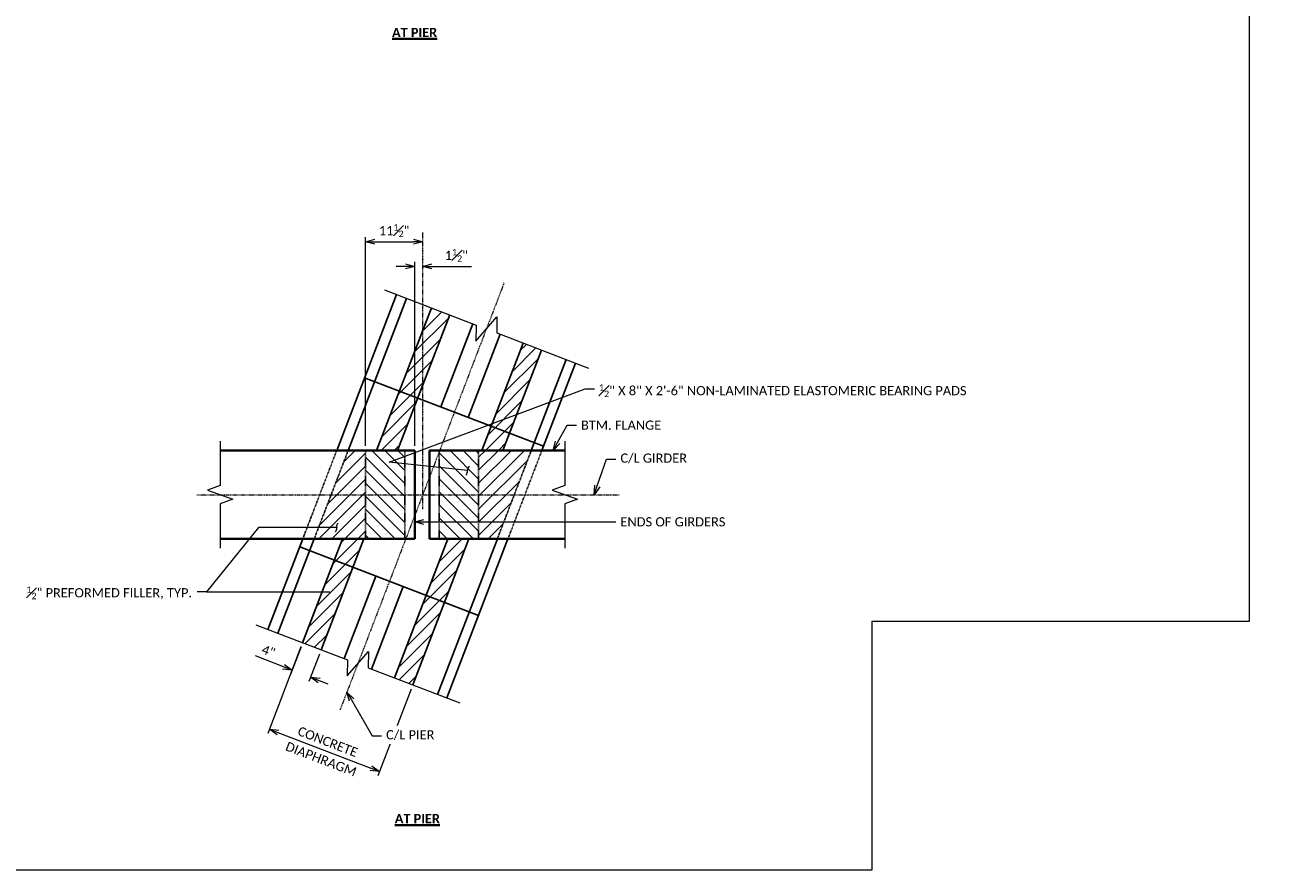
# Model space of a CAD drawing. Extents: x -24 to 2635, y -37 to 278.
# Tile 5 of 11: x 199 to 453, y -37 to 135. Entities that reach past the tile are written whole.
import ezdxf
from ezdxf import colors
from ezdxf.entities.mleader import LeaderData, LeaderLine
from ezdxf.enums import TextEntityAlignment as Align
from ezdxf.math import Vec2, Vec3

# ---------------------------------------------------------------- set-up
doc = ezdxf.new("R2010")
doc.units = 21
doc.header["$MEASUREMENT"] = 0
doc.linetypes.add('Wisdot2', pattern=[0.125, 0.0625, -0.0625])
doc.linetypes.add('Wisdot4', pattern=[0.28125, 0.125, -0.0625, 0.03125, -0.0625])
for name, color, linetype, lineweight in [('B_ANNO_BREAK', 7, 'Continuous', 18), ('B_ANNO_DIM', 7, 'Continuous', 18), ('B_ANNO_TEXT', 7, 'Continuous', 18), ('B_ANNO_TEXT_TITLE', 7, 'Continuous', 40), ('B_CNTR', 1, 'Wisdot4', 18), ('B_CNTR_GIRD', 2, 'Wisdot4', 18), ('B_CONC_GIRD', 50, 'Continuous', 40), ('B_DETAIL_HIDDEN', 7, 'Wisdot2', 25)]:
    doc.layers.add(name, color=color, linetype=linetype, lineweight=lineweight)
doc.layers.add('B_ANNO_NOPLOT', color=47, linetype='Continuous', lineweight=18, plot=False)
for name, color, linetype in [('B_BRG', 7, 'Continuous'), ('B_CNTR_SUB', 7, 'Continuous'), ('B_CONC_FILR', 7, 'Continuous')]:
    doc.layers.add(name, color=color, linetype=linetype)
doc.styles.add('Annotative', font='calibri.ttf', dxfattribs={"height": 0.0625})
doc.styles.add('Subtitle', font='calibrib.ttf', dxfattribs={"height": 0.0625})
doc.dimstyles.new('Annotative', dxfattribs={"dimscale": 0, "dimtxt": 0.0625, "dimasz": 0.0625, "dimexe": 0.03125, "dimexo": 0.03125, "dimgap": 0.03125, "dimtad": 1, "dimdec": 3, "dimzin": 3, "dimdsep": 46, "dimlunit": 4, "dimtxsty": 'Annotative', "dimblk": 'OPEN30', "dimcen": 0.03125, "dimclrd": 256, "dimclre": 256, "dimclrt": 256, "dimaunit": 1, "dimadec": 0, "dimazin": 3, "dimtfac": 0.75, "dimtdec": 3, "dimtofl": 0, "dimtmove": 0, "dimatfit": 3, "dimldrblk": 'OPEN30', "dimfxl": 1, "dimtfill": 1, "dimfrac": 1, "dimtolj": 1, "dimtzin": 0, "dimlwd": -1, "dimlwe": -1, "dimarcsym": 0})
pattern_1 = [(135, (0, 0), (-1.3258252, -1.3258252), [])]
pattern_2 = [(225, (0, 0), (1.3258252, -1.3258252), [])]

# ---------------------------------------------------------------- blocks, each defined once
blk = doc.blocks.new('_Open30')
at = {"color": 0, "linetype": 'ByBlock', "lineweight": -2}
for p, q in [((-1, 0.27), (0, 0)), ((0, 0), (-1, -0.27)), ((0, 0), (-1, 0))]:
    blk.add_line(p, q, dxfattribs=at)
blk = doc.blocks.new('*D148')
at = {"layer": 'B_ANNO_DIM', "transparency": 16777216}
for p, q in [((292.62, -2608.59), (292.62, -2566.06)), ((294.49, -2567), (302.4, -2567))]:
    blk.add_line(p, q, dxfattribs=at)
at = {"layer": 'Defpoints', "color": 0, "transparency": 16777216}
blk.add_point((292.62, -2609.52), dxfattribs=at)
at = {"layer": 'B_ANNO_DIM', "transparency": 16777216, "xscale": 1.875, "yscale": 1.875, "zscale": 1.875, "rotation": 180}
blk.add_blockref('_Open30', (292.62, -2567), dxfattribs=at)
at = {"layer": 'B_ANNO_DIM', "transparency": 16777216, "xscale": 1.875, "yscale": 1.875, "zscale": 1.875}
blk.add_blockref('_Open30', (304.28, -2567), dxfattribs=at)
at = {"layer": 'B_ANNO_DIM', "transparency": 16777216, "insert": (298.45, -2564.74), "char_height": 1.875, "attachment_point": 5, "style": 'Annotative', "bg_fill": 3, "box_fill_scale": 1.25, "bg_fill_color": 256, "bg_fill_true_color": 13158600, "bg_fill_transparency": 0}
blk.add_mtext('\\A1;11{\\H0.7x;\\S1#2;}"', dxfattribs=at)
at = {"layer": 'Defpoints', "color": 0, "transparency": 16777216}
blk.add_point((304.28, -2567), dxfattribs=at)
blk.add_point((304.28, -2567), dxfattribs=at)
blk = doc.blocks.new('*D152')
at = {"layer": 'B_ANNO_DIM', "transparency": 16777216}
for p, q in [((300.76, -2572.04), (298.89, -2572.04)), ((302.64, -2608.59), (302.64, -2571.1)), ((306.15, -2572.04), (314.2, -2572.04))]:
    blk.add_line(p, q, dxfattribs=at)
at = {"layer": 'Defpoints', "color": 0, "transparency": 16777216}
for p in [(304.28, -2572.04), (304.28, -2572.04), (302.64, -2609.52)]:
    blk.add_point(p, dxfattribs=at)
at = {"layer": 'B_ANNO_DIM', "transparency": 16777216, "xscale": 1.875, "yscale": 1.875, "zscale": 1.875}
blk.add_blockref('_Open30', (302.64, -2572.04), dxfattribs=at)
at = {"layer": 'B_ANNO_DIM', "transparency": 16777216, "xscale": 1.875, "yscale": 1.875, "zscale": 1.875, "rotation": 180}
blk.add_blockref('_Open30', (304.28, -2572.04), dxfattribs=at)
at = {"layer": 'B_ANNO_DIM', "transparency": 16777216, "insert": (311.11, -2569.78), "char_height": 1.875, "attachment_point": 5, "style": 'Annotative', "bg_fill": 3, "box_fill_scale": 1.25, "bg_fill_color": 256, "bg_fill_true_color": 13158600, "bg_fill_transparency": 0}
blk.add_mtext('\\A1;1{\\H0.7x;\\S1#2;}"', dxfattribs=at)
blk = doc.blocks.new('_Integral')
at = {"color": 0, "linetype": 'ByBlock', "lineweight": -2}
for centre, start, end in [((0.44, 0.12), 129, 195), ((-0.44, -0.12), 309, 15)]:
    blk.add_arc(centre, 0.454, start, end, dxfattribs=at)
blk = doc.blocks.new('*D160')
at = {"layer": 'B_ANNO_DIM', "transparency": 16777216}
for p, q in [((279.49, -2649.54), (272.72, -2667.18)), ((301.92, -2658.15), (295.15, -2675.79)), ((274.81, -2666.98), (293.73, -2674.24))]:
    blk.add_line(p, q, dxfattribs=at)
at = {"layer": 'Defpoints', "color": 0, "transparency": 16777216}
for p in [(279.83, -2648.67), (302.26, -2657.28), (295.48, -2674.92)]:
    blk.add_point(p, dxfattribs=at)
at = {"layer": 'B_ANNO_DIM', "transparency": 16777216, "xscale": 1.875, "yscale": 1.875, "zscale": 1.875}
for p, rotation in [((273.06, -2666.31), 158.998937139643), ((295.48, -2674.92), 338.998937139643)]:
    blk.add_blockref('_Open30', p, dxfattribs=dict(at, rotation=rotation))
at = {"layer": 'B_ANNO_DIM', "transparency": 16777216, "insert": (284.95, -2668.84), "char_height": 1.875, "attachment_point": 5, "rotation": 338.9989, "style": 'Annotative', "bg_fill": 3, "box_fill_scale": 1.25, "bg_fill_color": 256, "bg_fill_true_color": 13158600, "bg_fill_transparency": 0}
blk.add_mtext('\\A1;CONCRETE', dxfattribs=at)
at = {"layer": 'B_ANNO_DIM', "transparency": 16777216, "insert": (283.59, -2672.38), "char_height": 1.875, "attachment_point": 5, "rotation": 338.9989, "style": 'Annotative', "bg_fill": 3, "box_fill_scale": 1.25, "bg_fill_color": 256, "bg_fill_true_color": 13158600, "bg_fill_transparency": 0}
blk.add_mtext('\\A1;DIAPHRAGM', dxfattribs=at)
blk = doc.blocks.new('*D162')
at = {"layer": 'B_ANNO_DIM', "transparency": 16777216}
for p, q in [((279.5, -2649.54), (277.35, -2655.13)), ((275.94, -2653.58), (270.21, -2651.38)), ((283.25, -2650.98), (281.11, -2656.57)), ((283.19, -2656.36), (284.94, -2657.04))]:
    blk.add_line(p, q, dxfattribs=at)
at = {"layer": 'Defpoints', "color": 0, "transparency": 16777216}
for p in [(279.83, -2648.67), (283.59, -2650.11), (277.69, -2654.25)]:
    blk.add_point(p, dxfattribs=at)
at = {"layer": 'B_ANNO_DIM', "transparency": 16777216, "xscale": 1.875, "yscale": 1.875, "zscale": 1.875}
for p, rotation in [((277.69, -2654.25), 339.0018584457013), ((281.44, -2655.69), 159.0018584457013)]:
    blk.add_blockref('_Open30', p, dxfattribs=dict(at, rotation=rotation))
at = {"layer": 'B_ANNO_DIM', "transparency": 16777216, "insert": (272.87, -2650.39), "char_height": 1.875, "attachment_point": 5, "rotation": 339.0019, "style": 'Annotative', "bg_fill": 3, "box_fill_scale": 1.25, "bg_fill_color": 256, "bg_fill_true_color": 13158600, "bg_fill_transparency": 0}
blk.add_mtext('\\A1;4"', dxfattribs=at)
blk = doc.blocks.new('INS_G72WDET_BASE')
at = {"layer": 'B_ANNO_NOPLOT', "flags": 128}
blk.add_lwpolyline([(0, -12), (0, 303), (404.91, 303), (404.91, 286.57), (472.5, 286.57), (472.5, 38.62), (395.71, 38.62), (395.71, -12)], close=True, dxfattribs=at)
blk = doc.blocks.new('*U105')
at = {"layer": 'B_ANNO_NOPLOT', "flags": 128}
blk.add_lwpolyline([(0, -1085.1956), (0, -770.1956), (404.9096, -770.1956), (404.9096, -786.6267), (472.5, -786.6267), (472.5, -1034.5711), (395.7134, -1034.5711), (395.7134, -1085.1956)], close=True, dxfattribs=at)
at = {"layer": 'B_ANNO_TEXT', "style": 'Annotative'}
blk.add_attdef('DIM03', text='', height=1.875, dxfattribs=at).set_placement((122.1611, -945.5107), align=Align.MIDDLE_CENTER)
blk.add_attdef('DIM04', (134.5351, -946.3271), '', height=1.875, dxfattribs=at)
at = {"layer": 'B_ANNO_DIM'}
ml = blk.add_multileader_mtext('Standard', dxfattribs=at)
ml.set_content('\\A1;ANGLE\\P6" X 4" X {\\H0.7x;\\S3#4;}" X 1\'-7" LG.', color=256, style='Annotative')
ml.set_leader_properties(color=256, linetype='ByLayer', lineweight=-1)
ml.set_arrow_properties(name='OPEN30')
ml.build(insert=Vec2(0, 0))
ml.multileader.update_dxf_attribs({"dogleg_length": 0.0625, "arrow_head_size": 1.875, "scale": 30})
ctx = ml.context
ctx.base_point, ctx.scale, ctx.char_height, ctx.arrow_head_size, ctx.landing_gap_size, ctx.plane_origin = Vec3(155.4383, -978.4714), 30, 1.875, 1.875, 0.9375, Vec3(139.8321, -1013.77)
notes = []
notes.append((ctx, [(0, (1, 1, 0), (153.5633, -978.4714), (1, 0), 1.875, [(1, [(139.8321, -1013.77), (153.5633, -1013.77), (139.8321, -1003.9324), (153.5633, -1004.0864)], 0, [])])]))
ctx.mtext.insert, ctx.mtext.width, ctx.mtext.flow_direction = Vec3(156.3758, -977.5202), 29.7127, 5
for ctx, leaders in notes:
    for number, flags, end, landing, length, lines in leaders:
        leader = LeaderData()
        leader.index, (leader.has_last_leader_line, leader.has_dogleg_vector, leader.attachment_direction) = number, flags
        leader.last_leader_point, leader.dogleg_vector, leader.dogleg_length = Vec3(end), Vec3(landing), length
        for number, points, colour, breaks in lines:
            line = LeaderLine()
            line.index, line.vertices, line.color, line.breaks = number, Vec3.list(points), colors.encode_raw_color(colour), breaks
            leader.lines.append(line)
        ctx.leaders.append(leader)
blk = doc.blocks.new('*U144')
at = {"layer": 'B_BRG'}
h = blk.add_hatch(dxfattribs=at)
h.set_pattern_fill('ANSI31', color=256, scale=0.5, angle=90)
h.set_pattern_definition(pattern_1)
h.paths.add_polyline_path([(300.6377, -2609.5246), (292.6197, -2609.5246), (292.6197, -2618.5246), (300.6377, -2618.5246)])
h.paths.add_polyline_path([(300.6377, -2618.5246), (292.6197, -2618.5246), (292.6197, -2627.5246), (300.6377, -2627.5246)])
h = blk.add_hatch(dxfattribs=at)
h.set_pattern_fill('ANSI31', color=256, scale=0.5, angle=90)
h.set_pattern_definition(pattern_1)
h.paths.add_polyline_path([(315.6557, -2618.5246), (307.6377, -2618.5246), (307.6377, -2624.066), (315.6557, -2624.066)])
h.paths.add_polyline_path([(315.6557, -2624.066), (307.6377, -2624.066), (307.6377, -2627.5246), (315.6557, -2627.5246)])
h.paths.add_polyline_path([(315.6557, -2609.5246), (307.7331, -2609.5246), (307.6377, -2609.7731), (307.6377, -2618.5246), (315.6557, -2618.5246)])
at = {"layer": 'B_CONC_FILR'}
h = blk.add_hatch(dxfattribs=at)
h.set_pattern_fill('ANSI31', color=256, scale=0.5, angle=180)
h.set_pattern_definition(pattern_2)
h.paths.add_polyline_path([(313.6767, -2627.5246), (309.3927, -2627.5246), (304.9751, -2639.0331), (308.7089, -2640.4666)])
h.paths.add_polyline_path([(308.7089, -2640.4666), (304.9751, -2639.0331), (298.5225, -2655.8431), (302.2564, -2657.2765)])
h.paths.add_polyline_path([(290.0392, -2633.2991), (286.2833, -2631.8572), (279.8308, -2648.6681), (283.5866, -2650.1098)])
h.paths.add_polyline_path([(292.2557, -2627.5246), (287.9463, -2627.5246), (286.2833, -2631.8572), (290.0392, -2633.2991)])
h.paths.add_polyline_path([(303.2623, -2598.8521), (299.5271, -2597.4181), (294.8797, -2609.5246), (299.1657, -2609.5246)])
h.paths.add_polyline_path([(304.2784, -2585.0411), (299.5271, -2597.4181), (303.2623, -2598.8521), (304.2784, -2596.205)])
h.paths.add_polyline_path([(309.7635, -2581.9151), (306.0288, -2580.4815), (304.2784, -2585.0411), (304.2784, -2596.205)])
h.paths.add_polyline_path([(323.1744, -2602.7832), (318.2158, -2604.5407), (318.1983, -2604.5861), (321.9321, -2606.0195)])
h.paths.add_polyline_path([(321.9321, -2606.0195), (318.1983, -2604.5861), (316.3027, -2609.5246), (319.5833, -2609.5246), (320.9308, -2608.6281)])
h.paths.add_polyline_path([(328.4336, -2589.0819), (324.6997, -2587.6485), (318.2158, -2604.5407), (323.1744, -2602.7832)])
h = blk.add_hatch(dxfattribs=at)
h.set_pattern_fill('ANSI31', color=256, scale=0.5, angle=180)
h.set_pattern_definition(pattern_2)
h.paths.add_polyline_path([(319.5833, -2609.5246), (315.6557, -2609.5246), (315.6557, -2612.1373)], flags=17)
h.paths.add_polyline_path([(292.6197, -2618.5246), (285.6417, -2618.5246), (282.1867, -2627.5246), (292.6197, -2627.5246)])
h.paths.add_polyline_path([(326.3707, -2609.5246), (319.5833, -2609.5246), (315.6557, -2612.1373), (315.6557, -2618.5246), (322.9162, -2618.5246)])
h.paths.add_polyline_path([(322.9162, -2618.5246), (315.6557, -2618.5246), (315.6557, -2624.066), (320.7892, -2624.066)])
h.paths.add_polyline_path([(320.7892, -2624.066), (315.6557, -2624.066), (315.6557, -2627.5246), (319.4617, -2627.5246)])
h.paths.add_polyline_path([(292.6197, -2609.5246), (289.0967, -2609.5246), (285.6417, -2618.5246), (292.6197, -2618.5246)])
at = {"layer": 'B_ANNO_BREAK', "flags": 128}
for points in [[(296.4636, -2576.8098), (315.1353, -2583.9771), (315.078, -2587.2582), (319.3839, -2582.3048), (319.3266, -2585.5859), (337.9981, -2592.7535)], [(263.0657, -2607.6496), (263.0657, -2616.6496), (260.49, -2617.5871), (265.6415, -2619.4621), (263.0657, -2620.3996), (263.0657, -2629.3996)], [(333.1717, -2607.6496), (333.1717, -2616.6496), (330.596, -2617.5871), (335.7475, -2619.4621), (333.1717, -2620.3996), (333.1717, -2629.3996)], [(270.2848, -2645.0038), (288.9564, -2652.171), (288.8992, -2655.4521), (293.205, -2650.4988), (293.1478, -2653.7799), (311.8193, -2660.9475)]]:
    blk.add_lwpolyline(points, dxfattribs=at)
at = {"layer": 'B_BRG'}
for p, q in [((306.0287, -2580.4816), (294.8797, -2609.5246)), ((309.7637, -2581.9146), (299.1657, -2609.5246)), ((324.6997, -2587.6486), (316.3027, -2609.5246)), ((328.4337, -2589.0816), (320.5867, -2609.5246)), ((287.9463, -2627.5246), (279.831, -2648.6677)), ((292.2557, -2627.5246), (283.5869, -2650.1092)), ((309.3927, -2627.5246), (298.5227, -2655.8426)), ((313.6767, -2627.5246), (302.2567, -2657.2756))]:
    blk.add_line(p, q, dxfattribs=at)
at = {"layer": 'B_CNTR'}
blk.add_line((320.8507, -2575.3516), (287.4185, -2662.4467), dxfattribs=at)
at = {"layer": 'B_CNTR_GIRD'}
blk.add_line((258.3117, -2618.5246), (344.3507, -2618.5246), dxfattribs=at)
at = {"layer": 'B_CNTR_SUB'}
for p, q in [((298.9564, -2577.7667), (286.8957, -2609.1786)), ((300.988, -2578.5465), (289.0967, -2609.5246)), ((314.4487, -2583.7136), (307.9467, -2600.6506)), ((320.0167, -2585.8506), (313.5147, -2602.7876)), ((333.4747, -2591.0166), (326.3717, -2609.5246)), ((335.3567, -2591.7396), (328.3977, -2609.8706)), ((292.4537, -2594.7026), (328.8557, -2608.6776)), ((279.8547, -2627.5246), (272.7775, -2645.9606)), ((282.1867, -2627.5246), (274.8107, -2646.7416)), ((319.4617, -2627.5246), (307.2987, -2659.2116)), ((321.6217, -2627.5246), (309.1807, -2659.9336)), ((279.2307, -2629.1497), (315.6327, -2643.1247)), ((294.7237, -2635.0976), (288.2717, -2651.9076)), ((300.2917, -2637.2346), (293.8397, -2654.0446))]:
    blk.add_line(p, q, dxfattribs=at)
at = {"layer": 'B_CONC_GIRD'}
for p, q in [((302.6377, -2609.5246), (263.0657, -2609.5246)), ((302.6377, -2609.5246), (302.6377, -2627.5246)), ((333.1717, -2609.5246), (305.6377, -2609.5246)), ((305.6377, -2609.5246), (305.6377, -2627.5246)), ((302.6377, -2627.5246), (263.0657, -2627.5246)), ((333.3197, -2627.5246), (305.6377, -2627.5246))]:
    blk.add_line(p, q, dxfattribs=at)
at = {"layer": 'B_DETAIL_HIDDEN'}
for p, q in [((286.8957, -2609.1786), (279.8531, -2627.524)), ((289.0967, -2609.5246), (282.1867, -2627.5246)), ((292.6197, -2609.5246), (292.6197, -2627.5246)), ((300.6377, -2609.5246), (300.6377, -2627.5246)), ((307.6377, -2609.5246), (307.6377, -2627.5246)), ((315.6557, -2609.5246), (315.6557, -2627.5246)), ((326.3707, -2609.5246), (319.4617, -2627.5246)), ((328.3977, -2609.8706), (321.4887, -2627.8706))]:
    blk.add_line(p, q, dxfattribs=at)
for p in [(292.6197, -2609.5246), (307.6377, -2609.5246)]:
    blk.add_point(p, dxfattribs=at)
at = {"layer": 'B_ANNO_TEXT', "style": 'Annotative'}
for tag, p in [('BN43', (268.2477, -2439.7176)), ('BN42', (266.1928, -2448.5498)), ('BN41', (330.7596, -2447.1792))]:
    blk.add_attdef(tag, p, '', height=1.875, dxfattribs=at)
for tag, p in [('DIM01', (296.7933, -2511.1887)), ('DIM02', (308.7928, -2511.1887))]:
    blk.add_attdef(tag, text='', height=1.875, dxfattribs=at).set_placement(p, align=Align.MIDDLE)
at = {"layer": 'B_ANNO_TEXT_TITLE', "char_height": 1.875, "style": 'Subtitle'}
for insert, width, attachment_point in [((302.6212, -2524.3889), 19.855712, 5), ((298.591, -2683.5593), 14.098512, 1)]:
    blk.add_mtext('{\\LAT PIER}', dxfattribs=dict(at, insert=insert, width=width, attachment_point=attachment_point))
at = {"layer": 'B_ANNO_DIM'}
ml = blk.add_multileader_mtext('Standard', dxfattribs=at)
ml.set_content('BTM. FLANGE', color=256, style='Annotative')
ml.set_leader_properties(color=256, linetype='ByLayer', lineweight=-1)
ml.set_arrow_properties(name='OPEN30')
ml.build(insert=Vec2(0, 0))
ml.multileader.update_dxf_attribs({"dogleg_length": 0.0625, "arrow_head_size": 1.875, "scale": 30})
ctx = ml.context
ctx.base_point, ctx.scale, ctx.char_height, ctx.arrow_head_size, ctx.landing_gap_size, ctx.plane_origin = Vec3(335.5489, -2604.3763), 30, 1.875, 1.875, 0.9375, Vec3(334.658, -2613.9805)
notes = []
notes.append((ctx, [(0, (1, 1, 0), (333.6739, -2604.3763), (1, 0), 1.875, [(0, [(330.8308, -2609.5246)], 0, [])])]))
ctx.mtext.insert, ctx.mtext.flow_direction = Vec3(336.4864, -2603.4258), 5
ml = blk.add_multileader_mtext('Standard', dxfattribs=at)
ml.set_content('C/L GIRDER', color=256, style='Annotative')
ml.set_leader_properties(color=256, linetype='ByLayer', lineweight=-1)
ml.set_arrow_properties(name='OPEN30')
ml.build(insert=Vec2(0, 0))
ml.multileader.update_dxf_attribs({"dogleg_length": 0.0625, "arrow_head_size": 1.875, "scale": 30})
ctx = ml.context
ctx.base_point, ctx.scale, ctx.char_height, ctx.arrow_head_size, ctx.landing_gap_size, ctx.plane_origin = Vec3(343.5754, -2611.2771), 30, 1.875, 1.875, 0.9375, Vec3(339.2047, -2618.5246)
notes.append((ctx, [(0, (1, 1, 0), (341.7004, -2611.2771), (1, 0), 1.875, [(0, [(339.2047, -2618.5246)], 0, [])])]))
ctx.mtext.insert, ctx.mtext.flow_direction = Vec3(344.5129, -2610.137), 5
ml = blk.add_multileader_mtext('Standard', dxfattribs=at)
ml.set_content('\\A1;{\\H0.7x;\\S1#2;}" PREFORMED FILLER, TYP.', color=256, style='Annotative')
ml.set_leader_properties(color=256, linetype='ByLayer', lineweight=-1)
ml.set_arrow_properties(name='INTEGRAL')
ml.build(insert=Vec2(0, 0))
ml.multileader.update_dxf_attribs({"dogleg_length": 0.0625, "arrow_head_size": 1.875, "scale": 30})
ctx = ml.context
ctx.base_point, ctx.scale, ctx.char_height, ctx.arrow_head_size, ctx.landing_gap_size, ctx.plane_origin = Vec3(222.6645, -2638.338), 30, 1.875, 1.875, 0.9375, Vec3(286.762, -2625.2125)
notes.append((ctx, [(0, (1, 1, 0), (260.2643, -2638.338), (-1, 0), 1.875, [(1, [(286.762, -2625.2125), (270.8333, -2625.2125), (260.2643, -2638.338), (285.338, -2638.4031)], 0, [])])]))
ctx.mtext.insert, ctx.mtext.flow_direction = Vec3(223.602, -2637.1914), 5
ml = blk.add_multileader_mtext('Standard', dxfattribs=at)
ml.set_content('ENDS OF GIRDERS', color=256, style='Annotative')
ml.set_leader_properties(color=256, linetype='ByLayer', lineweight=-1)
ml.set_arrow_properties(name='OPEN30')
ml.build(insert=Vec2(0, 0))
ml.multileader.update_dxf_attribs({"dogleg_length": 0.0625, "arrow_head_size": 1.875, "scale": 30})
ctx = ml.context
ctx.base_point, ctx.scale, ctx.char_height, ctx.arrow_head_size, ctx.landing_gap_size, ctx.plane_origin = Vec3(343.5754, -2624.066), 30, 1.875, 1.875, 0.9375, Vec3(302.6377, -2624.066)
notes.append((ctx, [(0, (1, 1, 0), (341.7004, -2624.066), (1, 0), 1.875, [(1, [(302.6377, -2624.066), (305.6377, -2624.066)], 0, [])])]))
ctx.mtext.insert, ctx.mtext.flow_direction = Vec3(344.5129, -2623.1148), 5
for ctx, leaders in notes:
    for number, flags, end, landing, length, lines in leaders:
        leader = LeaderData()
        leader.index, (leader.has_last_leader_line, leader.has_dogleg_vector, leader.attachment_direction) = number, flags
        leader.last_leader_point, leader.dogleg_vector, leader.dogleg_length = Vec3(end), Vec3(landing), length
        for number, points, colour, breaks in lines:
            line = LeaderLine()
            line.index, line.vertices, line.color, line.breaks = number, Vec3.list(points), colors.encode_raw_color(colour), breaks
            leader.lines.append(line)
        ctx.leaders.append(leader)
dim = blk.add_linear_dim(base=(304.2784, -2566.9964), p1=(292.6197, -2609.5246), p2=(304.2784, -2566.9964), text='11{\\H0.7x;\\S1#2;}"', dimstyle='Annotative', dxfattribs=at)
dim.commit()
dim.dimension.update_dxf_attribs({"geometry": '*D148', "text_midpoint": (298.4491, -2564.7383)})
dim = blk.add_linear_dim(base=(295.4845, -2674.9168), p1=(279.8308, -2648.6681), p2=(302.2567, -2657.2756), angle=338.998937, text='CONCRETE\\XDIAPHRAGM', dimstyle='Annotative', dxfattribs=at)
dim.commit()
dim.dimension.update_dxf_attribs({"geometry": '*D160', "text_midpoint": (284.2718, -2670.6124)})
at = {"layer": 'B_CNTR'}
blk.add_line((304.2784, -2621.477), (304.2784, -2565.0362), dxfattribs=at)
at = {"layer": 'B_ANNO_DIM'}
dim = blk.add_linear_dim(base=(277.688, -2654.2508), p1=(283.5869, -2650.1092), p2=(279.831, -2648.6676), angle=159.001858, dimstyle='Annotative', dxfattribs=at)
dim.commit()
dim.dimension.update_dxf_attribs({"geometry": '*D162', "text_midpoint": (272.8703, -2650.3886)})
ml = blk.add_multileader_mtext('Standard', dxfattribs=at)
ml.set_content('C/L PIER', color=256, style='Annotative')
ml.set_leader_properties(color=256, linetype='ByLayer', lineweight=-1)
ml.set_arrow_properties(name='OPEN30')
ml.build(insert=Vec2(0, 0))
ml.multileader.update_dxf_attribs({"dogleg_length": 0.0625, "arrow_head_size": 1.875, "scale": 30})
ctx = ml.context
ctx.base_point, ctx.scale, ctx.char_height, ctx.arrow_head_size, ctx.landing_gap_size, ctx.plane_origin = Vec3(295.8777, -2667.6298), 30, 1.875, 1.875, 0.9375, Vec3(288.8487, -2658.721)
notes = []
notes.append((ctx, [(0, (1, 1, 0), (294.0027, -2667.6298), (1, 0), 1.875, [(0, [(288.8487, -2658.721)], 0, [])])]))
ctx.mtext.insert, ctx.mtext.flow_direction = Vec3(296.8152, -2666.4897), 5
ctx.mtext.has_bg_fill, ctx.mtext.bg_color, ctx.mtext.bg_scale_factor, ctx.mtext.bg_transparency, ctx.mtext.use_window_bg_color = 1, -1027028792, 1.5, 0, 1
for ctx, leaders in notes:
    for number, flags, end, landing, length, lines in leaders:
        leader = LeaderData()
        leader.index, (leader.has_last_leader_line, leader.has_dogleg_vector, leader.attachment_direction) = number, flags
        leader.last_leader_point, leader.dogleg_vector, leader.dogleg_length = Vec3(end), Vec3(landing), length
        for number, points, colour, breaks in lines:
            line = LeaderLine()
            line.index, line.vertices, line.color, line.breaks = number, Vec3.list(points), colors.encode_raw_color(colour), breaks
            leader.lines.append(line)
        ctx.leaders.append(leader)
dim = blk.add_linear_dim(base=(304.2784, -2572.0375), p1=(302.6377, -2609.5246), p2=(304.2784, -2572.0375), text='1{\\H0.7x;\\S1#2;}"', dimstyle='Annotative', dxfattribs=at)
dim.commit()
dim.dimension.update_dxf_attribs({"geometry": '*D152', "text_midpoint": (311.1129, -2569.7794)})
at = {"layer": 'B_BRG'}
h = blk.add_hatch(dxfattribs=at)
h.set_pattern_fill('ANSI31', color=256, scale=0.5, angle=90)
h.set_pattern_definition([(135, (450.54, -1e-08), (-39.7748, -39.7748), [])])
h.paths.add_polyline_path([(315.6557, -2609.5246), (307.6377, -2609.5246), (307.6377, -2618.5246), (315.6557, -2618.5246)])
h.paths.add_polyline_path([(315.6557, -2618.5246), (307.6377, -2618.5246), (307.6377, -2627.5246), (315.6557, -2627.5246)])
at = {"layer": 'B_ANNO_NOPLOT', "flags": 128}
blk.add_lwpolyline([(0, -2694.989), (0, -2379.989), (404.9096, -2379.989), (404.9096, -2396.4201), (472.5, -2396.4201), (472.5, -2644.3645), (395.7134, -2644.3645), (395.7134, -2694.989)], close=True, dxfattribs=at)
at = {"layer": 'B_ANNO_DIM'}
ml = blk.add_multileader_mtext('Standard', dxfattribs=at)
ml.set_content('\\A1;{\\H0.7x;\\S1#2;}" X 8" X 2\'-6" NON-LAMINATED ELASTOMERIC BEARING PADS', color=256, style='Annotative')
ml.set_leader_properties(color=256, linetype='ByLayer', lineweight=-1)
ml.set_arrow_properties(name='INTEGRAL')
ml.build(insert=Vec2(0, 0))
ml.multileader.update_dxf_attribs({"dogleg_length": 0.0625, "arrow_head_size": 1.875, "scale": 30})
ctx = ml.context
ctx.base_point, ctx.scale, ctx.char_height, ctx.arrow_head_size, ctx.landing_gap_size, ctx.plane_origin = Vec3(339.208, -2596.975), 30, 1.875, 1.875, 0.9375, Vec3(312.8354, -2613.6264)
notes = []
notes.append((ctx, [(0, (1, 1, 0), (337.333, -2596.975), (1, 0), 1.875, [(1, [(313.4172, -2613.6264), (297.455, -2611.8991)], 0, [])])]))
ctx.mtext.insert, ctx.mtext.width, ctx.mtext.flow_direction = Vec3(340.1455, -2596.0238), 43.524477, 5
for ctx, leaders in notes:
    for number, flags, end, landing, length, lines in leaders:
        leader = LeaderData()
        leader.index, (leader.has_last_leader_line, leader.has_dogleg_vector, leader.attachment_direction) = number, flags
        leader.last_leader_point, leader.dogleg_vector, leader.dogleg_length = Vec3(end), Vec3(landing), length
        for number, points, colour, breaks in lines:
            line = LeaderLine()
            line.index, line.vertices, line.color, line.breaks = number, Vec3.list(points), colors.encode_raw_color(colour), breaks
            leader.lines.append(line)
        ctx.leaders.append(leader)

msp = doc.modelspace()

# ---------------------------------------------------------------- block references
msp.add_blockref('*U105', (-24.4, 1048.41))

# ---------------------------------------------------------------- next in the draw order: block references
msp.add_blockref('*U144', (-24.4, 2658.2))

# ---------------------------------------------------------------- next in the draw order: block references
msp.add_blockref('INS_G72WDET_BASE', (-24.4, -24.79))

doc.saveas('drawing.dxf')
